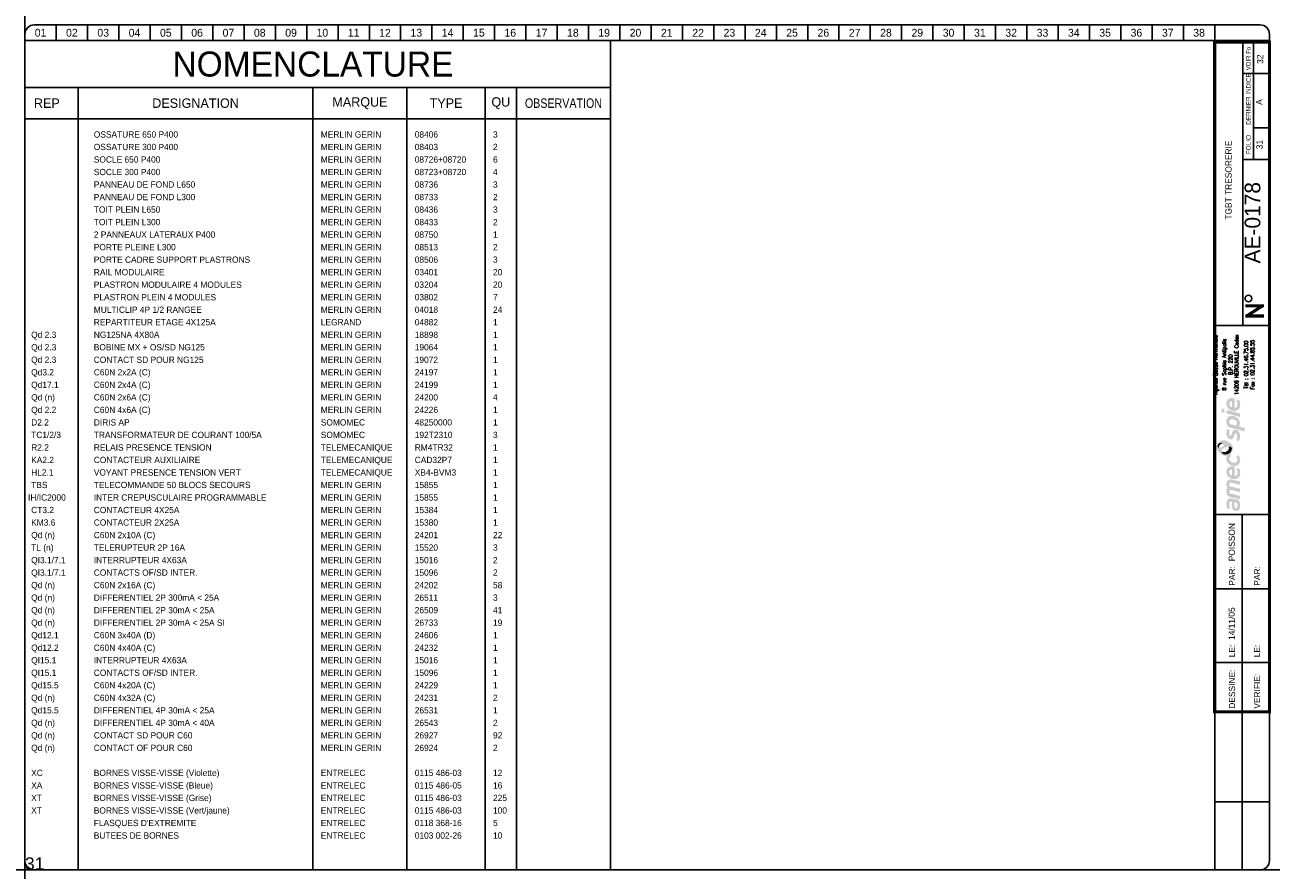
# Model space of a CAD drawing. Header units: millimetres. Extents: x 0 to 4898, y -1200 to 270.
# Tile 4 of 34: x 500 to 898, y -1200 to -930. Entities that reach past the tile are written whole.
import ezdxf
from ezdxf.enums import TextEntityAlignment as Align

# ---------------------------------------------------------------- set-up
doc = ezdxf.new("R2010")
doc.units = ezdxf.units.MM
doc.header["$LTSCALE"] = 25
doc.linetypes.add('CONTINU', pattern=[0])
doc.layers.get('0').update_dxf_attribs({"linetype": 'CONTINUOUS'})
doc.layers.get('Defpoints').update_dxf_attribs({"linetype": 'CONTINUOUS'})
for name, color, linetype in [('TEXTE', 92, 'CONTINU'), ('TRAIFIN', 1, 'CONTINU'), ('TRAIGROS', 40, 'CONTINU'), ('TRAIMOY', 150, 'CONTINU')]:
    doc.layers.add(name, color=color, linetype=linetype)
doc.styles.add('ROMANC', font='romanc')
doc.styles.add('ROMANS8', font='ROMANS8.shx')
doc.styles.add('T1', font='arial.ttf')
doc.styles.add('TXT', font='txt', dxfattribs={"width": 0.8})

# ---------------------------------------------------------------- blocks, each defined once
blk = doc.blocks.new('FDP-DIV-CHU')
at = {"layer": 'TEXTE', "color": 7, "const_width": 1}
for points in [[(395.75, 180.25), (389.75, 180.25)], [(390.25, 177), (395.25, 180.25)], [(395.75, 177), (389.75, 177)]]:
    blk.add_lwpolyline(points, dxfattribs=at)
at = {"layer": 'TEXTE', "color": 7}
blk.add_circle((390.76, 182.59), 1.08, dxfattribs=at)
at = {"layer": 'TRAIFIN', "color": 7}
for p, q in [((10, 270), (10, 265)), ((20, 270), (20, 265)), ((30, 270), (30, 265)), ((40, 270), (40, 265)), ((50, 270), (50, 265)), ((60, 270), (60, 265)), ((70, 270), (70, 265)), ((80, 270), (80, 265)), ((90, 270), (90, 265)), ((100, 270), (100, 265)), ((110, 270), (110, 265)), ((120, 270), (120, 265)), ((130, 270), (130, 265)), ((140, 270), (140, 265)), ((150, 270), (150, 265)), ((160, 270), (160, 265)), ((170, 270), (170, 265)), ((180, 270), (180, 265)), ((190, 270), (190, 265)), ((200, 270), (200, 265)), ((210, 270), (210, 265)), ((220, 270), (220, 265)), ((230, 270), (230, 265)), ((240, 270), (240, 265)), ((250, 270), (250, 265)), ((260, 270), (260, 265)), ((270, 270), (270, 265)), ((280, 270), (280, 265)), ((290, 270), (290, 265)), ((300, 270), (300, 265)), ((310, 270), (310, 265)), ((320, 270), (320, 265)), ((330, 270), (330, 265)), ((340, 270), (340, 265)), ((350, 270), (350, 265)), ((360, 270), (360, 265)), ((370, 270), (370, 265)), ((380, 270), (380, 265)), ((392.41, 227.04), (392.41, 264.5)), ((392.41, 237.09), (396.96, 237.09))]:
    blk.add_line(p, q, dxfattribs=at)
at = {"layer": 'TRAIGROS', "color": 7}
for p, q in [((0, 267), (0, 265)), ((3, 270), (394.5, 270)), ((397.5, 267), (397.5, 265)), ((397.5, 265), (0, 265)), ((397.5, 265), (0, 265)), ((0, 265), (0, 3)), ((389, 174), (389, 264.5)), ((397.5, 3), (397.5, 265)), ((389, 254.5), (397, 254.5)), ((389, 227.01), (397, 227.01)), ((380, 174), (397.5, 174)), ((380, 113.52), (397.51, 113.52)), ((380, -0.03), (380, 50.52)), ((3, 0), (394.5, 0))]:
    blk.add_line(p, q, dxfattribs=at)
at = {"layer": 'TRAIGROS', "color": 7, "const_width": 1}
blk.add_lwpolyline([(380, 264.5), (380, 50.52), (397.5, 50.52), (397.5, 264.5), (380, 264.5)], dxfattribs=at)
at = {"layer": 'TRAIGROS', "color": 7}
for centre, start, end in [((3, 267), 90, 180), ((394.5, 267), 0, 90), ((3, 3), 180, 270), ((394.5, 3), 270, 0)]:
    blk.add_arc(centre, 3, start, end, dxfattribs=at)
at = {"layer": 'TRAIMOY', "color": 7}
for p, q in [((388.75, -0.01), (388.75, 113.52)), ((380, 89.82), (397.51, 89.82)), ((380, 66.27), (397.51, 66.27)), ((380, 21.75), (397.51, 21.75))]:
    blk.add_line(p, q, dxfattribs=at)
at = {"layer": 'TEXTE', "color": 7}
for s, p in [('01', (5, 267.5)), ('02', (15, 267.5)), ('03', (25, 267.5)), ('04', (35, 267.5)), ('05', (45, 267.5)), ('06', (55, 267.5)), ('07', (65, 267.5)), ('08', (75, 267.5)), ('09', (85, 267.5)), ('10', (95, 267.5)), ('11', (105, 267.5)), ('12', (115, 267.5)), ('13', (125, 267.5)), ('14', (135, 267.5)), ('15', (145, 267.5)), ('16', (155, 267.5)), ('17', (165, 267.5)), ('18', (175, 267.5)), ('19', (185, 267.5)), ('20', (195, 267.5)), ('21', (205, 267.5)), ('22', (215, 267.5)), ('23', (225, 267.5)), ('24', (235, 267.5)), ('25', (245, 267.5)), ('26', (255, 267.5)), ('27', (265, 267.5)), ('28', (275, 267.5)), ('29', (285, 267.5)), ('30', (295, 267.5)), ('31', (305, 267.5)), ('32', (315, 267.5)), ('33', (325, 267.5)), ('34', (335, 267.5)), ('35', (345, 267.5)), ('36', (355, 267.5)), ('37', (365, 267.5)), ('38', (375, 267.5))]:
    blk.add_text(s, height=2.5, dxfattribs=at).set_placement(p, align=Align.MIDDLE)
at = {"layer": 'TEXTE', "color": 7, "width": 0.75}
blk.add_text('VOIR Fo', height=1.5, rotation=90, dxfattribs=at).set_placement((391.5, 255.5), (391.5, 263), align=Align.FIT)
at = {"layer": 'TEXTE', "color": 7, "style": 'TXT', "width": 0.8}
blk.add_text('DERNIER INDICE', height=1.5, rotation=90, dxfattribs=at).set_placement((391.5, 238.12))
at = {"layer": 'TEXTE', "color": 7}
blk.add_text('FOLIO', height=1.5, rotation=90, dxfattribs=at).set_placement((391.5, 231.76), align=Align.CENTER)
for s, p in [('PAR:', (386.51, 90.82)), ('PAR:', (394.51, 90.82)), ('LE:', (386.51, 67.95)), ('LE:', (394.51, 67.95)), ('DESSINE:', (386.51, 51.52)), ('VERIFIE:', (394.51, 51.52))]:
    blk.add_text(s, height=2, rotation=90, dxfattribs=at).set_placement(p)
at = {"layer": 'TEXTE', "style": 'ROMANC'}
for tag, height, p in [('FOLIO_SUIVANT', 2, (395.9, 259.04)), ('INDICE', 2, (395.79, 245.35)), ('FOLIO', 2, (395.79, 231.76)), ('NUMERO', 5, (395.79, 206.79))]:
    blk.add_attdef(tag, text='', height=height, rotation=90, dxfattribs=at).set_placement(p, align=Align.CENTER)
blk.add_attdef('INTITULE_DU_PLAN', text='', height=2, rotation=90, dxfattribs=at).set_placement((385, 220), align=Align.MIDDLE)
for tag, p in [('DESSINATEUR', (386.53, 97.95)), ('DATE', (386.51, 72.76))]:
    blk.add_attdef(tag, p, '', height=2, rotation=90, dxfattribs=at)
blk = doc.blocks.new('LOGO')
h = blk.add_hatch(color=187)
h.paths.add_polyline_path([(0.27, -25.15), (-0.26, -25.03), (-0.61, -25.01), (-0.96, -25.01), (-1.3, -25.15), (-1.56, -25.39), (-1.76, -25.66), (-1.92, -26.06), (-2.01, -26.61), (-2, -27.13), (-1.95, -27.54), (-1.82, -27.98), (-1.59, -28.49), (-0.78, -28.03), (-0.88, -27.84), (-0.99, -27.58), (-1.06, -27.27), (-1.09, -26.94), (-1.07, -26.65), (-1.03, -26.36), (-0.9, -26.15), (-0.74, -26.05), (-0.59, -26.04), (-0.23, -26.1), (-0.26, -26.47), (-0.29, -26.77), (-0.31, -27.1), (-0.31, -27.41), (-0.26, -27.77), (-0.19, -28.1), (-0.05, -28.44), (0.2, -28.78), (0.48, -28.98), (0.87, -29.11), (1.22, -29.1), (1.58, -29.04), (1.84, -28.87), (2.14, -28.53), (2.3, -28.16), (2.37, -27.71), (2.36, -27.1), (2.28, -26.51), (2.08, -25.89), (1.89, -25.54), (0.84, -25.3)])
h.paths.add_polyline_path([(0.54, -26.31), (1.32, -26.47), (1.41, -26.69), (1.48, -27.01), (1.49, -27.42), (1.48, -27.74), (1.4, -27.9), (1.29, -28.03), (1.14, -28.09), (0.96, -28.1), (0.81, -28.07), (0.69, -27.97), (0.6, -27.85), (0.54, -27.71), (0.5, -27.54), (0.49, -27.3), (0.49, -27.06), (0.5, -26.59)], flags=16)
h.paths.add_polyline_path([(-0.88, -23.47), (-0.97, -23.29), (-1.06, -23.08), (-1.08, -22.86), (-1.05, -22.63), (-0.97, -22.45), (-0.79, -22.36), (-0.5, -22.33), (2.29, -23.01), (2.29, -21.94), (-0.8, -21.24), (-0.96, -21.08), (-1.06, -20.77), (-1.1, -20.45), (-1, -20.2), (-0.87, -20.11), (-0.7, -20.03), (-0.48, -20.05), (2.29, -20.7), (2.29, -19.65), (-0.36, -19.01), (-0.65, -19), (-1.01, -19.01), (-1.3, -19.12), (-1.55, -19.28), (-1.77, -19.54), (-1.9, -19.8), (-1.98, -20), (-2.02, -20.38), (-2.01, -20.76), (-1.91, -21.13), (-1.79, -21.45), (-1.64, -21.71), (-1.75, -21.83), (-1.89, -22.08), (-1.98, -22.36), (-2.01, -22.66), (-2.01, -23), (-1.95, -23.36), (-1.85, -23.71), (-1.69, -24.08), (-1.5, -24.43), (2.29, -25.32), (2.29, -24.26)])
h.paths.add_polyline_path([(-0.19, -14.81), (-0.51, -14.81), (-0.91, -14.88), (-1.19, -15), (-1.42, -15.16), (-1.64, -15.38), (-1.83, -15.67), (-1.95, -15.97), (-2, -16.26), (-2.02, -16.52), (-2.01, -16.84), (-1.96, -17.15), (-1.84, -17.46), (-1.65, -17.81), (-1.41, -18.09), (-1.14, -18.33), (-0.89, -18.51), (-0.59, -18.68), (-0.17, -18.82), (0.24, -18.89), (0.59, -18.91), (0.98, -18.88), (1.37, -18.75), (1.77, -18.51), (2.17, -18.06), (2.33, -17.58), (2.38, -17.11), (2.38, -16.56), (2.33, -16.15), (2.2, -15.79), (2.03, -15.5), (1.82, -15.25), (1.14, -15.68), (1.3, -15.94), (1.42, -16.3), (1.49, -16.68), (1.49, -16.99), (1.43, -17.33), (1.23, -17.63), (0.99, -17.81), (0.79, -17.86), (0.6, -17.84), (0.6, -14.97), (0.23, -14.85)])
h.paths.add_polyline_path([(-0.26, -17.69), (-0.43, -17.64), (-0.58, -17.55), (-0.76, -17.39), (-0.9, -17.24), (-1.01, -17.02), (-1.06, -16.86), (-1.08, -16.63), (-1.06, -16.36), (-0.96, -16.16), (-0.83, -15.98), (-0.62, -15.87), (-0.44, -15.83), (-0.26, -15.83)], flags=16)
h.paths.add_polyline_path([(-0.09, -13.56), (-0.44, -13.4), (-0.74, -13.16), (-0.95, -12.9), (-1.04, -12.61), (-1.08, -12.36), (-1.02, -12.05), (-0.89, -11.83), (-0.73, -11.69), (-0.61, -11.61), (-0.5, -11.55), (-0.88, -10.89), (-1.08, -11.04), (-1.32, -11.18), (-1.51, -11.28), (-1.78, -11.38), (-1.87, -11.55), (-1.97, -11.89), (-2.01, -12.3), (-1.98, -12.76), (-1.82, -13.35), (-1.54, -13.76), (-1.25, -14.08), (-0.85, -14.34), (-0.48, -14.51), (-0.05, -14.65), (0.44, -14.71), (0.94, -14.69), (1.47, -14.5), (1.83, -14.25), (2.09, -13.94), (2.26, -13.6), (2.36, -13.21), (2.39, -12.82), (2.37, -12.43), (2.27, -11.98), (2.07, -11.58), (1.82, -11.23), (1.12, -11.67), (1.29, -11.95), (1.43, -12.27), (1.45, -12.61), (1.43, -12.96), (1.23, -13.36), (0.95, -13.57), (0.61, -13.63), (0.31, -13.63)])
h.paths.add_polyline_path([(1.25, -3.19), (0.94, -3.13), (0.59, -3.14), (0.32, -3.25), (0.1, -3.49), (-0.12, -3.81), (-0.25, -4.17), (-0.38, -4.62), (-0.46, -4.92), (-0.59, -5.03), (-0.74, -5.08), (-0.86, -5.03), (-0.96, -4.94), (-1.06, -4.74), (-1.12, -4.53), (-1.11, -4.23), (-1.07, -3.86), (-1.01, -3.51), (-0.93, -3.23), (-1.72, -2.85), (-1.84, -3.12), (-1.93, -3.4), (-1.97, -3.68), (-2, -3.98), (-2.02, -4.32), (-2, -4.65), (-1.94, -5.01), (-1.8, -5.31), (-1.64, -5.58), (-1.4, -5.84), (-1.11, -6.04), (-0.85, -6.17), (-0.56, -6.2), (-0.24, -6.15), (0.01, -5.99), (0.18, -5.81), (0.32, -5.51), (0.41, -5.18), (0.51, -4.86), (0.57, -4.63), (0.67, -4.45), (0.78, -4.33), (0.97, -4.29), (1.15, -4.35), (1.3, -4.55), (1.41, -4.85), (1.44, -5.24), (1.41, -5.62), (1.33, -5.91), (1.23, -6.15), (1.09, -6.39), (1.78, -6.81), (1.86, -6.74), (1.97, -6.61), (2.14, -6.32), (2.27, -6), (2.36, -5.62), (2.37, -5.24), (2.35, -4.86), (2.3, -4.52), (2.19, -4.21), (2.03, -3.92), (1.85, -3.65), (1.57, -3.35)])
h.paths.add_polyline_path([(1.14, 0.91), (0.82, 1.08), (0.5, 1.2), (0.1, 1.27), (-0.26, 1.3), (-0.73, 1.29), (-1.12, 1.19), (-1.38, 1.04), (-1.61, 0.8), (-1.77, 0.55), (-1.89, 0.33), (-1.98, 0.01), (-2.01, -0.32), (-1.99, -0.65), (-1.95, -1.02), (-1.88, -1.34), (-1.76, -1.63), (-1.63, -1.96), (-1.52, -2.24), (3.84, -3.66), (3.84, -2.51), (1.96, -2.01), (2.11, -1.85), (2.24, -1.56), (2.27, -1.32), (2.29, -1.04), (2.27, -0.75), (2.21, -0.44), (2.07, -0.1), (1.9, 0.2), (1.71, 0.44), (1.43, 0.71)])
h.paths.add_polyline_path([(0.98, -1.77), (-0.92, -1.28), (-0.98, -1.1), (-1.05, -0.84), (-1.07, -0.56), (-1.04, -0.29), (-0.94, -0.06), (-0.77, 0.11), (-0.53, 0.2), (-0.24, 0.22), (0.04, 0.2), (0.35, 0.13), (0.58, 0.05), (0.81, -0.07), (1.02, -0.24), (1.19, -0.46), (1.27, -0.68), (1.28, -0.93), (1.28, -1.16), (1.24, -1.43), (1.15, -1.61)], flags=16)
h.paths.add_polyline_path([(-1.97, 3.22), (-1.97, 2.11), (2.35, 0.95), (2.35, 2.06)])
h.paths.add_polyline_path([(-3.55, 3.65), (-3.55, 2.48), (-2.65, 2.25), (-2.65, 3.43)])
h.paths.add_polyline_path([(-0.19, 6.99), (-0.51, 6.99), (-0.91, 6.92), (-1.19, 6.81), (-1.42, 6.64), (-1.64, 6.43), (-1.83, 6.14), (-1.95, 5.83), (-2, 5.54), (-2.02, 5.28), (-2.01, 4.96), (-1.96, 4.66), (-1.84, 4.34), (-1.65, 4), (-1.41, 3.71), (-1.14, 3.48), (-0.89, 3.29), (-0.59, 3.12), (-0.17, 2.98), (0.24, 2.92), (0.59, 2.89), (0.98, 2.93), (1.37, 3.06), (1.77, 3.29), (2.17, 3.75), (2.33, 4.22), (2.38, 4.7), (2.38, 5.24), (2.33, 5.65), (2.2, 6.02), (2.03, 6.3), (1.82, 6.56), (1.14, 6.13), (1.3, 5.87), (1.42, 5.5), (1.49, 5.12), (1.49, 4.82), (1.43, 4.47), (1.23, 4.17), (0.99, 4), (0.79, 3.94), (0.6, 3.96), (0.6, 6.83), (0.23, 6.96)])
h.paths.add_polyline_path([(-0.26, 4.11), (-0.43, 4.16), (-0.58, 4.26), (-0.76, 4.42), (-0.9, 4.56), (-1.01, 4.78), (-1.06, 4.95), (-1.08, 5.17), (-1.06, 5.44), (-0.96, 5.64), (-0.83, 5.82), (-0.62, 5.93), (-0.44, 5.97), (-0.26, 5.97)], flags=16)
h = blk.add_hatch(color=135)
h.paths.add_polyline_path([(-2.62, -6.48), (-2.99, -6.44), (-3.33, -6.46), (-3.66, -6.54), (-3.9, -6.66), (-4.19, -6.88), (-4.48, -7.12), (-4.72, -7.4), (-4.9, -7.71), (-5.08, -8.08), (-5.15, -8.51), (-5.14, -8.84), (-5.03, -9.22), (-4.88, -9.56), (-4.68, -9.88), (-4.46, -10.22), (-4.19, -10.51), (-3.87, -10.81), (-3.57, -11.02), (-3.23, -11.21), (-2.91, -11.36), (-2.54, -11.44), (-2.16, -11.45), (-1.78, -11.38), (-1.51, -11.28), (-1.32, -11.18), (-1.08, -11.04), (-0.88, -10.89), (-0.73, -10.77), (-0.54, -10.54), (-0.29, -10.22), (-0.06, -9.77), (0.06, -9.2), (0.05, -8.64), (-0.11, -8.22), (-0.36, -7.85), (-0.69, -7.52), (-1.07, -7.21), (-1.43, -6.95), (-1.9, -6.73), (-2.27, -6.57)])
h.paths.add_polyline_path([(-2.94, -7.94), (-2.93, -8.06), (-2.93, -8.18), (-2.98, -8.34), (-3.08, -8.43), (-3.22, -8.54), (-3.43, -8.66), (-3.65, -8.75), (-3.89, -8.84), (-4.16, -8.87), (-4.34, -8.85), (-4.5, -8.82), (-4.67, -8.73), (-4.76, -8.58), (-4.8, -8.43), (-4.79, -8.24), (-4.75, -8.06), (-4.69, -7.92), (-4.59, -7.78), (-4.48, -7.64), (-4.34, -7.51), (-4.19, -7.41), (-4, -7.31), (-3.79, -7.28), (-3.58, -7.31), (-3.42, -7.38), (-3.25, -7.49), (-3.12, -7.62), (-3.02, -7.79)], flags=16)
h.paths.add_polyline_path([(-1.84, -8.57), (-1.32, -8.49), (-1.12, -8.49), (-0.87, -8.49), (-0.65, -8.57), (-0.45, -8.72), (-0.32, -8.9), (-0.26, -9.1), (-0.28, -9.35), (-0.35, -9.63), (-0.51, -9.97), (-0.73, -10.32), (-1.02, -10.58), (-1.39, -10.82), (-1.78, -10.98), (-2.23, -11.04), (-2.55, -11.01), (-2.82, -10.95), (-3.16, -10.77), (-3.4, -10.52), (-3.53, -10.28), (-3.6, -10.02), (-3.6, -9.73), (-3.5, -9.48), (-3.31, -9.23), (-3, -9.04), (-2.68, -8.88), (-2.26, -8.71)], flags=16)
h = blk.add_hatch(color=253)
h.paths.add_polyline_path([(-4, -7.31), (-4.19, -7.41), (-4.34, -7.51), (-4.48, -7.64), (-4.59, -7.78), (-4.69, -7.92), (-4.75, -8.06), (-4.79, -8.24), (-4.8, -8.43), (-4.76, -8.58), (-4.67, -8.73), (-4.5, -8.82), (-4.34, -8.85), (-4.36, -8.64), (-4.33, -8.43), (-4.27, -8.21), (-4.19, -8.05), (-4.09, -7.91), (-3.95, -7.79), (-3.82, -7.69), (-3.65, -7.62), (-3.47, -7.58), (-3.28, -7.58), (-3.12, -7.62), (-3.25, -7.49), (-3.42, -7.38), (-3.58, -7.31), (-3.79, -7.28)])
h.paths.add_polyline_path([(-0.87, -8.49), (-1.12, -8.49), (-1.32, -8.49), (-1.27, -8.65), (-1.22, -8.89), (-1.24, -9.17), (-1.31, -9.4), (-1.45, -9.63), (-1.67, -9.84), (-1.91, -10), (-2.2, -10.15), (-2.48, -10.22), (-2.71, -10.25), (-2.97, -10.24), (-3.22, -10.21), (-3.44, -10.12), (-3.6, -10.02), (-3.53, -10.28), (-3.4, -10.52), (-3.16, -10.77), (-2.82, -10.95), (-2.55, -11.01), (-2.23, -11.04), (-1.78, -10.98), (-1.39, -10.82), (-1.02, -10.58), (-0.73, -10.32), (-0.51, -9.97), (-0.35, -9.63), (-0.28, -9.35), (-0.26, -9.1), (-0.32, -8.9), (-0.45, -8.72), (-0.65, -8.57)])
at = {"color": 7, "style": 'ROMANS8', "width": 0.8}
for s, height, p in [('Agence Basse Normandie', 1.2384, (-4.85, 17.68)), ('8 rue Sophia Antipolis', 1.2384, (-2.12, 17.68)), ('14209 HEROUVILLE Cedex', 1.2384, (1.84, 17.68)), ('B.P. 220', 1.238, (-0.08, 17.68)), ('Tél : 02.31.46.75.00', 1.2384, (4.88, 17.68)), ('Fax : 02.31.44.85.55', 1.2384, (6.91, 17.68))]:
    blk.add_text(s, height=height, rotation=90, dxfattribs=at).set_placement(p, align=Align.CENTER)

msp = doc.modelspace()

# ---------------------------------------------------------------- linework, layer by layer
at = {"layer": 'Defpoints', "ltscale": 0.25}
for p, direction in [((500, 0), (0, -1)), ((0, -1200), (1, 0))]:
    msp.add_xline(p, direction, dxfattribs=at)
at = {"layer": 'TRAIGROS', "color": 7}
for p, q in [((687, -935), (687, -950)), ((500, -950), (687, -950)), ((517, -950), (517, -1200)), ((592, -950), (592, -1200)), ((622, -950), (622, -1200)), ((647, -950), (647, -1200)), ((657, -950), (657, -1200)), ((500, -960), (517, -960)), ((517, -960), (592, -960)), ((592, -960), (622, -960)), ((622, -960), (647, -960)), ((647, -960), (687, -960))]:
    msp.add_line(p, q, dxfattribs=at)
msp.add_lwpolyline([(687, -950), (687, -1200)], dxfattribs=at)

# ---------------------------------------------------------------- block references
msp.add_blockref('LOGO', (885.75, -1056.24))
at = {"layer": 'TEXTE'}
ref = msp.add_blockref('FDP-DIV-CHU', (500, -1200), dxfattribs=at)
ref.add_attrib('DATE', '14/11/05', (886.44, -1126.52), dxfattribs={"height": 2, "rotation": 90})
ref.add_attrib('DESSINATEUR', 'POISSON', (886.44, -1101.38), dxfattribs={"height": 2, "rotation": 90})
ref.add_attrib('NUMERO', 'AE-0178', dxfattribs={"color": 4, "height": 5, "rotation": 90}).set_placement((894.56, -993.21), align=Align.CENTER)
ref.add_attrib('INTITULE_DU_PLAN', 'TGBT TRESORERIE', dxfattribs={"height": 2, "rotation": 90}).set_placement((884.39, -979.59), align=Align.MIDDLE)
ref.add_attrib('FOLIO', '31', dxfattribs={"height": 2, "rotation": 90}).set_placement((895.29, -968.24), align=Align.CENTER)
ref.add_attrib('FOLIO_SUIVANT', '32', dxfattribs={"height": 2, "rotation": 90}).set_placement((895.49, -940.96), align=Align.CENTER)
ref.add_attrib('INDICE', 'A', dxfattribs={"height": 2, "rotation": 90}).set_placement((895.16, -954.65), align=Align.CENTER)

# ---------------------------------------------------------------- texts
at = {"layer": 'Defpoints', "ltscale": 0.25, "insert": (500, -1195.98), "char_height": 4, "attachment_point": 1, "style": 'T1'}
msp.add_mtext_dynamic_manual_height_columns('31', width=90.3923, gutter_width=20, heights=[0], dxfattribs=at)
at = {"layer": 'TEXTE'}
for s, p in [('OSSATURE 650 P400', (522, -966)), ('MERLIN GERIN', (594.5, -966)), ('08406', (624.5, -966)), ('3', (649.5, -966)), ('OSSATURE 300 P400', (522, -970)), ('MERLIN GERIN', (594.5, -970)), ('08403', (624.5, -970)), ('2', (649.5, -970)), ('SOCLE 650 P400', (522, -974)), ('MERLIN GERIN', (594.5, -974)), ('08726+08720', (624.5, -974)), ('6', (649.5, -974)), ('SOCLE 300 P400', (522, -978)), ('MERLIN GERIN', (594.5, -978)), ('08723+08720', (624.5, -978)), ('4', (649.5, -978)), ('PANNEAU DE FOND L650', (522, -982)), ('MERLIN GERIN', (594.5, -982)), ('08736', (624.5, -982)), ('3', (649.5, -982)), ('PANNEAU DE FOND L300', (522, -986)), ('MERLIN GERIN', (594.5, -986)), ('08733', (624.5, -986)), ('2', (649.5, -986)), ('TOIT PLEIN L650', (522, -990)), ('MERLIN GERIN', (594.5, -990)), ('08436', (624.5, -990)), ('3', (649.5, -990)), ('TOIT PLEIN L300', (522, -994)), ('MERLIN GERIN', (594.5, -994)), ('08433', (624.5, -994)), ('2', (649.5, -994)), ('2 PANNEAUX LATERAUX P400', (522, -998)), ('MERLIN GERIN', (594.5, -998)), ('08750', (624.5, -998)), ('1', (649.5, -998)), ('PORTE PLEINE L300', (522, -1002)), ('MERLIN GERIN', (594.5, -1002)), ('08513', (624.5, -1002)), ('2', (649.5, -1002)), ('PORTE CADRE SUPPORT PLASTRONS', (522, -1006)), ('MERLIN GERIN', (594.5, -1006)), ('08506', (624.5, -1006)), ('3', (649.5, -1006)), ('RAIL MODULAIRE', (522, -1010)), ('MERLIN GERIN', (594.5, -1010)), ('03401', (624.5, -1010)), ('20', (649.5, -1010)), ('PLASTRON MODULAIRE 4 MODULES', (522, -1014)), ('MERLIN GERIN', (594.5, -1014)), ('03204', (624.5, -1014)), ('20', (649.5, -1014)), ('PLASTRON PLEIN 4 MODULES', (522, -1018)), ('MERLIN GERIN', (594.5, -1018)), ('03802', (624.5, -1018)), ('7', (649.5, -1018)), ('MULTICLIP 4P 1/2 RANGEE', (522, -1022)), ('MERLIN GERIN', (594.5, -1022)), ('04018', (624.5, -1022)), ('24', (649.5, -1022)), ('REPARTITEUR ETAGE 4X125A', (522, -1026)), ('LEGRAND', (594.5, -1026)), ('04882', (624.5, -1026)), ('1', (649.5, -1026)), ('Qd 2.3', (502, -1030)), ('NG125NA 4X80A', (522, -1030)), ('MERLIN GERIN', (594.5, -1030)), ('18898', (624.5, -1030)), ('1', (649.5, -1030)), ('Qd 2.3', (502, -1034)), ('BOBINE MX + OS/SD NG125', (522, -1034)), ('MERLIN GERIN', (594.5, -1034)), ('19064', (624.5, -1034)), ('1', (649.5, -1034)), ('Qd 2.3', (502, -1038)), ('CONTACT SD POUR NG125', (522, -1038)), ('MERLIN GERIN', (594.5, -1038)), ('19072', (624.5, -1038)), ('1', (649.5, -1038)), ('Qd3.2 ', (502, -1042)), ('C60N 2x2A (C)', (522, -1042)), ('MERLIN GERIN', (594.5, -1042)), ('24197', (624.5, -1042)), ('1', (649.5, -1042)), ('Qd17.1', (502, -1046)), ('C60N 2x4A (C)', (522, -1046)), ('MERLIN GERIN', (594.5, -1046)), ('24199', (624.5, -1046)), ('1', (649.5, -1046)), ('Qd (n)', (502, -1050)), ('C60N 2x6A (C)', (522, -1050)), ('MERLIN GERIN', (594.5, -1050)), ('24200', (624.5, -1050)), ('4', (649.5, -1050)), ('Qd 2.2', (502, -1054)), ('C60N 4x6A (C)', (522, -1054)), ('MERLIN GERIN', (594.5, -1054)), ('24226', (624.5, -1054)), ('1', (649.5, -1054)), ('D2.2', (502, -1058)), ('DIRIS AP', (522, -1058)), ('SOMOMEC', (594.5, -1058)), ('48250000', (624.5, -1058)), ('1', (649.5, -1058)), ('TC1/2/3', (502, -1062)), ('TRANSFORMATEUR DE COURANT 100/5A', (522, -1062)), ('SOMOMEC', (594.5, -1062)), ('192T2310', (624.5, -1062)), ('3', (649.5, -1062)), ('R2.2', (502, -1066)), ('RELAIS PRESENCE TENSION', (522, -1066)), ('TELEMECANIQUE', (594.5, -1066)), ('RM4TR32', (624.5, -1066)), ('1', (649.5, -1066)), ('KA2.2', (502, -1070)), ('CONTACTEUR AUXILIAIRE', (522, -1070)), ('TELEMECANIQUE', (594.5, -1070)), ('CAD32P7', (624.5, -1070)), ('1', (649.5, -1070)), ('HL2.1', (502, -1074)), ('VOYANT PRESENCE TENSION VERT', (522, -1074)), ('TELEMECANIQUE', (594.5, -1074)), ('XB4-BVM3', (624.5, -1074)), ('1', (649.5, -1074)), ('TBS', (502, -1078)), ('TELECOMMANDE 50 BLOCS SECOURS', (522, -1078)), ('MERLIN GERIN', (594.5, -1078)), ('15855', (624.5, -1078)), ('1', (649.5, -1078)), ('IH/IC2000', (501, -1082)), ('INTER CREPUSCULAIRE PROGRAMMABLE', (522, -1082)), ('MERLIN GERIN', (594.5, -1082)), ('15855', (624.5, -1082)), ('1', (649.5, -1082)), ('CT3.2', (502, -1086)), ('CONTACTEUR 4X25A', (522, -1086)), ('MERLIN GERIN', (594.5, -1086)), ('15384', (624.5, -1086)), ('1', (649.5, -1086)), ('KM3.6', (502, -1090)), ('CONTACTEUR 2X25A', (522, -1090)), ('MERLIN GERIN', (594.5, -1090)), ('15380', (624.5, -1090)), ('1', (649.5, -1090)), ('Qd (n)', (502, -1094)), ('C60N 2x10A (C)', (522, -1094)), ('MERLIN GERIN', (594.5, -1094)), ('24201', (624.5, -1094)), ('22', (649.5, -1094)), ('TL (n)', (502, -1098)), ('TELERUPTEUR 2P 16A', (522, -1098)), ('MERLIN GERIN', (594.5, -1098)), ('15520', (624.5, -1098)), ('3', (649.5, -1098)), ('QI3.1/7.1', (502, -1102)), ('INTERRUPTEUR 4X63A', (522, -1102)), ('MERLIN GERIN', (594.5, -1102)), ('15016', (624.5, -1102)), ('2', (649.5, -1102)), ('QI3.1/7.1', (502, -1106)), ('CONTACTS OF/SD INTER.', (522, -1106)), ('MERLIN GERIN', (594.5, -1106)), ('15096', (624.5, -1106)), ('2', (649.5, -1106)), ('Qd (n)', (502, -1110)), ('C60N 2x16A (C)', (522, -1110)), ('MERLIN GERIN', (594.5, -1110)), ('24202', (624.5, -1110)), ('58', (649.5, -1110)), ('Qd (n)', (502, -1114)), ('DIFFERENTIEL 2P 300mA < 25A', (522, -1114)), ('MERLIN GERIN', (594.5, -1114)), ('26511', (624.5, -1114)), ('3', (649.5, -1114)), ('Qd (n)', (502, -1118)), ('DIFFERENTIEL 2P 30mA < 25A', (522, -1118)), ('MERLIN GERIN', (594.5, -1118)), ('26509', (624.5, -1118)), ('41', (649.5, -1118)), ('Qd (n)', (502, -1122)), ('DIFFERENTIEL 2P 30mA < 25A SI', (522, -1122)), ('MERLIN GERIN', (594.5, -1122)), ('26733', (624.5, -1122)), ('19', (649.5, -1122)), ('Qd12.1', (502, -1126)), ('C60N 3x40A (D)', (522, -1126)), ('MERLIN GERIN', (594.5, -1126)), ('24606', (624.5, -1126)), ('1', (649.5, -1126)), ('Qd12.2', (502, -1130)), ('C60N 4x40A (C)', (522, -1130)), ('MERLIN GERIN', (594.5, -1130)), ('24232', (624.5, -1130)), ('1', (649.5, -1130)), ('QI15.1', (502, -1134)), ('INTERRUPTEUR 4X63A', (522, -1134)), ('MERLIN GERIN', (594.5, -1134)), ('15016', (624.5, -1134)), ('1', (649.5, -1134)), ('QI15.1', (502, -1138)), ('CONTACTS OF/SD INTER.', (522, -1138)), ('MERLIN GERIN', (594.5, -1138)), ('15096', (624.5, -1138)), ('1', (649.5, -1138)), ('Qd15.5', (502, -1142)), ('C60N 4x20A (C)', (522, -1142)), ('MERLIN GERIN', (594.5, -1142)), ('24229', (624.5, -1142)), ('1', (649.5, -1142)), ('Qd (n)', (502, -1146)), ('C60N 4x32A (C)', (522, -1146)), ('MERLIN GERIN', (594.5, -1146)), ('24231', (624.5, -1146)), ('2', (649.5, -1146)), ('Qd15.5', (502, -1150)), ('DIFFERENTIEL 4P 30mA < 25A', (522, -1150)), ('MERLIN GERIN', (594.5, -1150)), ('26531', (624.5, -1150)), ('1', (649.5, -1150)), ('Qd (n)', (502, -1154)), ('DIFFERENTIEL 4P 30mA < 40A', (522, -1154)), ('MERLIN GERIN', (594.5, -1154)), ('26543', (624.5, -1154)), ('2', (649.5, -1154)), ('Qd (n)', (502, -1158)), ('CONTACT SD POUR C60', (522, -1158)), ('MERLIN GERIN', (594.5, -1158)), ('26927', (624.5, -1158)), ('92', (649.5, -1158)), ('Qd (n)', (502, -1162)), ('CONTACT OF POUR C60', (522, -1162)), ('MERLIN GERIN', (594.5, -1162)), ('26924', (624.5, -1162)), ('2', (649.5, -1162)), ('XC', (502, -1170)), ('BORNES VISSE-VISSE (Violette)', (522, -1170)), ('ENTRELEC', (594.5, -1170)), ('0115 486-03', (624.5, -1170)), ('12', (649.5, -1170)), ('XA', (502, -1174)), ('BORNES VISSE-VISSE (Bleue)', (522, -1174)), ('ENTRELEC', (594.5, -1174)), ('0115 486-05', (624.5, -1174)), ('16', (649.5, -1174)), ('XT', (502, -1178)), ('BORNES VISSE-VISSE (Grise)', (522, -1178)), ('ENTRELEC', (594.5, -1178)), ('0115 486-03', (624.5, -1178)), ('225', (649.5, -1178)), ('XT', (502, -1182)), ('BORNES VISSE-VISSE (Vert/jaune)', (522, -1182)), ('ENTRELEC', (594.5, -1182)), ('0115 486-03', (624.5, -1182)), ('100', (649.5, -1182)), ("FLASQUES D'EXTREMITE", (522, -1186)), ('ENTRELEC', (594.5, -1186)), ('0118 368-16', (624.5, -1186)), ('5', (649.5, -1186)), ('BUTEES DE BORNES', (522, -1190)), ('ENTRELEC', (594.5, -1190)), ('0103 002-26', (624.5, -1190)), ('10', (649.5, -1190))]:
    msp.add_text(s, height=2, dxfattribs=at).set_placement(p)
at = {"layer": 'TRAIGROS'}
msp.add_text('NOMENCLATURE', height=8, dxfattribs=at).set_placement((592, -942.5), align=Align.MIDDLE)
at = {"layer": 'TRAIMOY'}
for s, p in [('REP', (507, -955)), ('DESIGNATION', (554.5, -955)), ('MARQUE', (607, -955)), ('TYPE', (634.5, -955)), ('QU', (652, -955))]:
    msp.add_text(s, height=3, dxfattribs=at).set_placement(p, align=Align.MIDDLE)
at = {"layer": 'TRAIMOY', "width": 0.85}
msp.add_text('OBSERVATION', height=3, dxfattribs=at).set_placement((672, -955), align=Align.MIDDLE)

doc.saveas('drawing.dxf')
